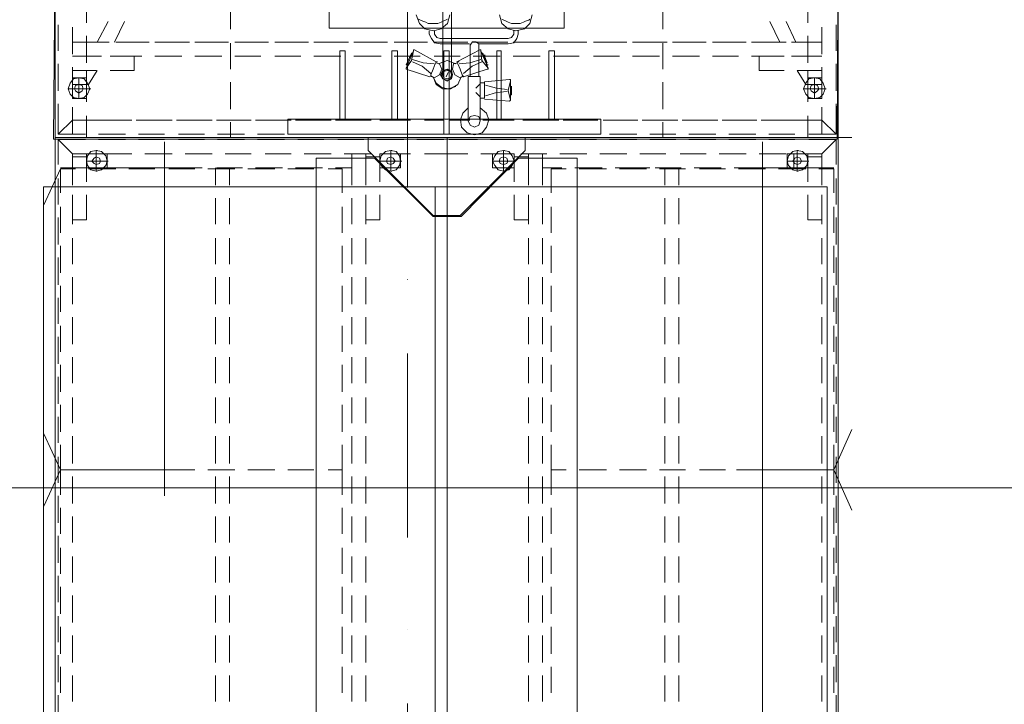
# Model space of a CAD drawing. Header units: millimetres. Extents: x 42175 to 97175, y 10092 to 468192.
# Tile 212 of 235: x 72628 to 74512, y 90885 to 92196. Entities that reach past the tile are written whole.
import ezdxf

# ---------------------------------------------------------------- set-up
doc = ezdxf.new("R2010")
doc.units = ezdxf.units.MM
doc.linetypes.add('Kropki i Kreski', pattern=[6.702778, 3.527778, -1.763889, 0, -1.411111])
for name, color, linetype in [('2D - Ogólne', 8, 'Continuous'), ('2D - Rysunki i Obrazki', 8, 'Continuous'), ('Konstrukcja - Siatka mod', 8, 'Continuous')]:
    doc.layers.add(name, color=color, linetype=linetype)

msp = doc.modelspace()

# ---------------------------------------------------------------- linework, layer by layer
at = {"layer": '2D - Ogólne', "color": 8, "linetype": 'Continuous', "lineweight": 20, "ltscale": 100}
msp.add_line((70440, 91299.8), (76270, 91299.8), dxfattribs=at)
at = {"layer": '2D - Rysunki i Obrazki', "color": 8, "linetype": 'Continuous', "lineweight": 13, "ltscale": 100, "flags": 128}
for points in [[(74192.2, 91967.6), (72692.2, 91967.6), (72695.2, 92348.1), (73018.7, 92721.3), (73873, 92721.3), (74194.4, 92348.1)], [(72695.2, 91970.7), (72695.2, 92348.1), (73018.7, 92721.3), (73873, 92721.3), (74194.4, 92348.1), (74194.4, 91970.7)], [(72695.2, 91970.7), (72695.2, 92348.1), (73018.7, 92721.3), (73873, 92721.3), (74194.4, 92348.1), (74194.4, 91970.7)], [(72695.2, 91970.7), (72695.2, 92348.1), (73018.7, 92721.3), (73873, 92721.3), (74194.4, 92348.1), (74194.4, 91970.7)], [(72695.2, 91970.7), (72695.2, 92348.1), (73018.7, 92721.3), (73873, 92721.3), (74194.4, 92348.1), (74194.4, 91970.7)], [(72695.2, 91970.7), (72695.2, 92348.1), (73018.7, 92721.3), (73873, 92721.3), (74194.4, 92348.1), (74194.4, 91970.7)], [(72695.2, 91970.7), (72695.2, 92348.1), (73018.7, 92721.3), (73873, 92721.3), (74194.4, 92348.1), (74194.4, 91970.7)], [(73669.8, 92630.1), (73669.8, 92180.1)], [(73433.4, 92090.9), (73437.6, 92082.7), (73445.9, 92078.5), (73454.1, 92082.7), (73456.2, 92090.9), (73454.1, 92099.2), (73445.9, 92101.3), (73437.6, 92099.2)], [(73435.5, 92090.9), (73437.6, 92082.7), (73445.9, 92080.6), (73452.1, 92082.7), (73456.2, 92090.9), (73452.1, 92097.2), (73445.9, 92101.3), (73437.6, 92097.2)], [(73437.6, 92090.9), (73439.6, 92084.7), (73445.9, 92082.7), (73452.1, 92084.7), (73454.1, 92090.9), (73452.1, 92097.2), (73445.9, 92099.2), (73439.6, 92097.2)], [(72755.4, 92084.7), (72728.4, 92084.7), (72728.4, 92045.3), (72755.4, 92045.3)], [(72732.6, 92064), (72734.6, 92059.8), (72740.9, 92055.7), (72747.1, 92059.8), (72749.1, 92064), (72747.1, 92070.2), (72740.9, 92072.3), (72734.6, 92070.2)], [(74163.3, 92084.7), (74136.3, 92084.7), (74136.3, 92045.3), (74163.3, 92045.3)], [(74140.5, 92064), (74142.6, 92059.8), (74148.8, 92055.7), (74155, 92059.8), (74157.1, 92064), (74155, 92070.2), (74148.8, 92072.3), (74142.6, 92070.2)], [(72728.4, 92045.3), (72755.4, 92045.3)], [(74136.3, 92045.3), (74163.3, 92045.3)], [(72695.2, 91970.7), (72695.2, 90697.5), (73445.9, 90697.5), (73445.9, 91970.7)], [(72695.2, 91970.7), (72695.2, 90697.5), (73445.9, 90697.5), (73445.9, 91970.7)], [(73445.9, 90697.5), (73445.9, 91970.7), (72695.2, 91970.7), (72695.2, 90697.5)], [(72695.2, 91970.7), (72695.2, 90697.5), (73445.9, 90697.5), (73445.9, 91970.7)], [(72695.2, 91970.7), (72695.2, 90697.5), (73445.9, 90697.5), (73445.9, 91970.7)], [(73445.9, 90697.5), (73445.9, 91970.7), (72695.2, 91970.7), (72695.2, 90697.5)], [(72695.2, 91970.7), (72695.2, 90697.5), (73445.9, 90697.5), (73445.9, 91970.7)], [(73445.9, 90848.9), (73418.9, 90848.9), (73306.9, 90736.9), (73195, 90736.9), (73195, 91931.3), (73306.9, 91931.3), (73418.9, 91819.3), (73445.9, 91819.3), (73445.9, 91970.7)], [(73445.9, 91970.7), (73445.9, 91821.4), (73418.9, 91821.4), (73294.5, 91945.8), (73294.5, 91970.7), (73445.9, 91970.7), (73445.9, 91821.4), (73470.7, 91821.4), (73595.1, 91945.8), (73595.1, 91970.7)], [(73445.9, 91970.7), (73445.9, 91821.4), (73418.9, 91821.4), (73294.5, 91945.8), (73294.5, 91970.7)], [(74194.4, 91970.7), (74194.4, 90697.5), (73445.9, 90697.5), (73445.9, 91970.7)], [(74194.4, 91970.7), (74194.4, 90697.5), (73445.9, 90697.5), (73445.9, 91970.7)], [(74194.4, 90697.5), (74194.4, 91970.7), (73445.9, 91970.7), (73445.9, 90697.5)], [(74194.4, 91970.7), (74194.4, 90697.5), (73445.9, 90697.5), (73445.9, 91970.7)], [(74194.4, 91970.7), (74194.4, 90697.5), (73445.9, 90697.5), (73445.9, 91970.7)], [(74194.4, 90697.5), (74194.4, 91970.7), (73445.9, 91970.7), (73445.9, 90697.5)], [(74194.4, 91970.7), (74194.4, 90697.5), (73445.9, 90697.5), (73445.9, 91970.7)], [(73445.9, 90848.9), (73472.8, 90848.9), (73582.7, 90736.9), (73694.7, 90736.9), (73694.7, 91931.3), (73582.7, 91931.3), (73472.8, 91819.3), (73445.9, 91819.3), (73445.9, 91970.7)], [(73445.9, 91970.7), (73445.9, 91821.4), (73470.7, 91821.4), (73595.1, 91945.8), (73595.1, 91970.7)], [(72755.4, 91939.6), (72755.4, 91912.6), (72794.8, 91912.6), (72794.8, 91939.6)], [(72794.8, 91912.6), (72794.8, 91939.6)], [(73317.3, 91939.6), (73317.3, 91912.6), (73356.7, 91912.6), (73356.7, 91939.6)], [(73356.7, 91912.6), (73356.7, 91939.6)], [(73532.9, 91939.6), (73532.9, 91912.6), (73574.4, 91912.6), (73574.4, 91939.6)], [(73532.9, 91939.6), (73532.9, 91912.6), (73574.4, 91912.6), (73574.4, 91939.6)], [(73574.4, 91912.6), (73574.4, 91939.6)], [(74096.9, 91939.6), (74096.9, 91912.6), (74136.3, 91912.6), (74136.3, 91939.6)], [(74109.4, 91939.6), (74109.4, 91912.6), (74136.3, 91912.6), (74136.3, 91939.6)], [(74136.3, 91912.6), (74136.3, 91939.6)], [(72774, 91918.8), (72780.2, 91920.9), (72782.3, 91925.1), (72780.2, 91931.3), (72774, 91933.4), (72769.9, 91931.3), (72765.7, 91925.1), (72769.9, 91920.9)], [(73338, 91918.8), (73342.2, 91920.9), (73346.3, 91925.1), (73342.2, 91931.3), (73338, 91933.4), (73331.8, 91931.3), (73329.7, 91925.1), (73331.8, 91920.9)], [(73553.7, 91918.8), (73559.9, 91920.9), (73562, 91925.1), (73559.9, 91931.3), (73553.7, 91933.4), (73547.5, 91931.3), (73545.4, 91925.1), (73547.5, 91920.9)], [(74115.6, 91918.8), (74121.8, 91920.9), (74123.9, 91925.1), (74121.8, 91931.3), (74115.6, 91933.4), (74111.5, 91931.3), (74107.3, 91925.1), (74111.5, 91920.9)], [(73423.2, 91876.4), (73423.2, 90676.4), (72673.2, 90676.4), (72673.2, 91876.4)], [(74173.2, 91876.4), (74173.2, 90676.4), (73423.2, 90676.4), (73423.2, 91876.4)]]:
    msp.add_lwpolyline(points, close=True, dxfattribs=at)
for points in [[(73669.8, 92180.1), (73219.8, 92180.1), (73219.8, 92630.1), (73669.8, 92630.1)], [(73669.8, 92180.1), (73669.8, 92630.1)], [(72755.4, 92190.5), (72755.4, 92242.3)], [(73437.6, 92090.9), (73437.6, 92242.3)], [(73454.1, 92090.9), (73454.1, 92242.3)], [(74136.3, 92190.5), (74136.3, 92242.3)], [(73031.1, 92227.8), (73031.1, 92178)], [(73858.5, 92227.8), (73858.5, 92178)], [(72701.5, 92186.3), (72701.5, 92136.6)], [(72796.8, 92192.5), (72776.1, 92153.2)], [(72809.3, 92153.2), (72827.9, 92192.5)], [(74082.4, 92153.2), (74063.8, 92192.5)], [(74094.9, 92192.5), (74113.5, 92153.2)], [(74190.3, 92136.6), (74190.3, 92186.3)], [(72728.4, 92130.3), (72728.4, 92182.2)], [(72755.4, 92113.8), (72755.4, 92165.6)], [(74136.3, 92113.8), (74136.3, 92165.6)], [(74163.3, 92130.3), (74163.3, 92182.2)], [(72784.4, 92153.2), (72728.4, 92153.2)], [(72755.4, 92153.2), (72798.9, 92153.2)], [(72861.1, 92153.2), (72811.4, 92153.2)], [(72823.8, 92153.2), (72875.6, 92153.2)], [(72937.8, 92153.2), (72886, 92153.2)], [(72900.5, 92153.2), (72952.4, 92153.2)], [(73014.6, 92153.2), (72962.7, 92153.2)], [(72977.2, 92153.2), (73027, 92153.2)], [(73031.1, 92151.1), (73031.1, 92101.3)], [(73089.2, 92153.2), (73039.4, 92153.2)], [(73054, 92153.2), (73103.7, 92153.2)], [(73165.9, 92153.2), (73116.2, 92153.2)], [(73128.6, 92153.2), (73180.4, 92153.2)], [(73242.6, 92153.2), (73190.8, 92153.2)], [(73205.3, 92153.2), (73257.2, 92153.2)], [(73319.4, 92153.2), (73267.5, 92153.2)], [(73282, 92153.2), (73331.8, 92153.2)], [(73394, 92153.2), (73344.2, 92153.2)], [(73358.8, 92153.2), (73408.5, 92153.2)], [(73470.7, 92153.2), (73421, 92153.2)], [(73433.4, 92153.2), (73485.3, 92153.2)], [(73547.5, 92153.2), (73495.6, 92153.2)], [(73510.1, 92153.2), (73562, 92153.2)], [(73624.2, 92153.2), (73572.3, 92153.2)], [(73586.9, 92153.2), (73636.6, 92153.2)], [(73698.8, 92153.2), (73649.1, 92153.2)], [(73663.6, 92153.2), (73713.3, 92153.2)], [(73775.5, 92153.2), (73725.8, 92153.2)], [(73738.2, 92153.2), (73790.1, 92153.2)], [(73852.3, 92153.2), (73800.4, 92153.2)], [(73814.9, 92153.2), (73866.8, 92153.2)], [(73858.5, 92151.1), (73858.5, 92101.3)], [(73929, 92153.2), (73877.1, 92153.2)], [(73891.7, 92153.2), (73941.4, 92153.2)], [(74003.6, 92153.2), (73953.9, 92153.2)], [(73968.4, 92153.2), (74018.1, 92153.2)], [(74080.4, 92153.2), (74028.5, 92153.2)], [(74043, 92153.2), (74094.9, 92153.2)], [(74163.3, 92153.2), (74105.2, 92153.2)], [(74119.8, 92153.2), (74163.3, 92153.2)], [(73240.6, 92005.9), (73240.6, 92136.6)], [(73240.6, 92136.6), (73250.9, 92136.6)], [(73250.9, 92136.6), (73250.9, 92005.9)], [(73340.1, 92005.9), (73340.1, 92136.6)], [(73340.1, 92136.6), (73350.5, 92136.6)], [(73350.5, 92136.6), (73350.5, 92005.9)], [(73381.6, 92136.6), (73377.4, 92117.9), (73367.1, 92103.4)], [(73381.6, 92136.6), (73367.1, 92103.4)], [(73377.4, 92132.4), (73367.1, 92109.6)], [(73369.1, 92113.8), (73375.4, 92128.3)], [(73375.4, 92128.3), (73377.4, 92128.3)], [(73377.4, 92132.4), (73379.5, 92132.4)], [(73383.6, 92138.6), (73381.6, 92138.6), (73381.6, 92136.6)], [(73425.1, 92115.8), (73383.6, 92138.6)], [(73439.6, 92005.9), (73439.6, 92136.6)], [(73439.6, 92136.6), (73450, 92136.6)], [(73450, 92136.6), (73450, 92005.9)], [(73464.5, 92115.8), (73508.1, 92138.6)], [(73510.1, 92136.6), (73510.1, 92138.6), (73508.1, 92138.6)], [(73510.1, 92136.6), (73512.2, 92117.9), (73524.6, 92103.4)], [(73524.6, 92103.4), (73510.1, 92136.6)], [(73512.2, 92132.4), (73514.3, 92132.4)], [(73522.6, 92109.6), (73514.3, 92132.4)], [(73516.4, 92128.3), (73518.4, 92128.3)], [(73522.6, 92113.8), (73516.4, 92128.3)], [(73541.2, 92005.9), (73541.2, 92136.6)], [(73541.2, 92136.6), (73549.5, 92136.6)], [(73549.5, 92136.6), (73549.5, 92005.9)], [(73640.8, 92005.9), (73640.8, 92136.6)], [(73640.8, 92136.6), (73651.1, 92136.6)], [(73651.1, 92136.6), (73651.1, 92005.9)], [(72701.5, 92111.7), (72701.5, 92059.8)], [(72728.4, 92126.2), (72774, 92126.2)], [(72784.4, 92126.2), (72728.4, 92126.2)], [(72755.4, 92126.2), (72784.4, 92126.2)], [(72801, 92126.2), (72846.6, 92126.2)], [(72861.1, 92126.2), (72811.4, 92126.2)], [(72811.4, 92126.2), (72861.1, 92126.2)], [(72846.6, 92099.2), (72846.6, 92126.2)], [(72937.8, 92126.2), (72886, 92126.2)], [(72886, 92126.2), (72937.8, 92126.2)], [(73014.6, 92126.2), (72962.7, 92126.2)], [(72962.7, 92126.2), (73014.6, 92126.2)], [(73089.2, 92126.2), (73039.4, 92126.2)], [(73039.4, 92126.2), (73089.2, 92126.2)], [(73165.9, 92126.2), (73116.2, 92126.2)], [(73116.2, 92126.2), (73165.9, 92126.2)], [(73242.6, 92126.2), (73190.8, 92126.2)], [(73190.8, 92126.2), (73242.6, 92126.2)], [(73319.4, 92126.2), (73267.5, 92126.2)], [(73267.5, 92126.2), (73319.4, 92126.2)], [(73394, 92126.2), (73344.2, 92126.2)], [(73344.2, 92126.2), (73394, 92126.2)], [(73369.1, 92109.6), (73367.1, 92109.6)], [(73379.5, 92120), (73400.2, 92113.8), (73421, 92111.7)], [(73414.8, 92093), (73398.2, 92107.5), (73379.5, 92115.8)], [(73425.1, 92115.8), (73423, 92111.7), (73418.9, 92101.3), (73414.8, 92090.9), (73414.8, 92086.8)], [(73470.7, 92126.2), (73421, 92126.2)], [(73421, 92126.2), (73470.7, 92126.2)], [(73421, 92084.7), (73431.3, 92090.9), (73435.5, 92101.3), (73431.3, 92111.7)], [(73425.1, 92115.8), (73427.2, 92115.8)], [(73425.1, 92113.8), (73431.3, 92111.7)], [(73425.1, 92113.8), (73431.3, 92111.7)], [(73462.4, 92111.7), (73445.9, 92117.9), (73429.3, 92111.7)], [(73462.4, 92111.7), (73445.9, 92117.9), (73429.3, 92111.7)], [(73458.3, 92111.7), (73456.2, 92101.3), (73460.4, 92090.9), (73470.7, 92084.7)], [(73466.6, 92113.8), (73458.3, 92111.7)], [(73466.6, 92113.8), (73458.3, 92111.7)], [(73477, 92086.8), (73474.9, 92090.9), (73470.7, 92101.3), (73466.6, 92111.7), (73464.5, 92115.8)], [(73466.6, 92115.8), (73468.7, 92115.8)], [(73468.7, 92111.7), (73489.4, 92113.8), (73510.1, 92120)], [(73512.2, 92115.8), (73493.5, 92107.5), (73477, 92093)], [(73547.5, 92126.2), (73495.6, 92126.2)], [(73495.6, 92126.2), (73547.5, 92126.2)], [(73522.6, 92109.6), (73524.6, 92109.6)], [(73624.2, 92126.2), (73572.3, 92126.2)], [(73572.3, 92126.2), (73624.2, 92126.2)], [(73698.8, 92126.2), (73649.1, 92126.2)], [(73649.1, 92126.2), (73698.8, 92126.2)], [(73775.5, 92126.2), (73725.8, 92126.2)], [(73725.8, 92126.2), (73775.5, 92126.2)], [(73852.3, 92126.2), (73800.4, 92126.2)], [(73800.4, 92126.2), (73852.3, 92126.2)], [(73929, 92126.2), (73877.1, 92126.2)], [(73877.1, 92126.2), (73929, 92126.2)], [(74003.6, 92126.2), (73953.9, 92126.2)], [(73953.9, 92126.2), (74003.6, 92126.2)], [(74080.4, 92126.2), (74028.5, 92126.2)], [(74028.5, 92126.2), (74080.4, 92126.2)], [(74043, 92126.2), (74043, 92099.2), (74090.7, 92099.2)], [(74090.7, 92126.2), (74043, 92126.2)], [(74163.3, 92126.2), (74105.2, 92126.2)], [(74105.2, 92126.2), (74136.3, 92126.2)], [(74163.3, 92126.2), (74115.6, 92126.2)], [(74190.3, 92059.8), (74190.3, 92111.7)], [(72728.4, 92053.6), (72728.4, 92105.5)], [(72774, 92099.2), (72728.4, 92099.2)], [(72755.4, 92072.3), (72755.4, 92099.2)], [(72759.5, 92072.3), (72776.1, 92099.2)], [(72846.6, 92099.2), (72801, 92099.2)], [(73367.1, 92103.4), (73367.1, 92101.3)], [(73412.7, 92086.8), (73367.1, 92101.3)], [(73443.8, 92086.8), (73447.9, 92095.1)], [(73477, 92086.8), (73522.6, 92101.3)], [(73522.6, 92101.3), (73524.6, 92101.3), (73524.6, 92103.4)], [(74132.2, 92072.3), (74115.6, 92099.2)], [(74115.6, 92099.2), (74163.3, 92099.2)], [(74136.3, 92072.3), (74136.3, 92099.2)], [(74163.3, 92053.6), (74163.3, 92105.5)], [(72720.1, 92064), (72724.3, 92074.4), (72730.5, 92082.7), (72740.9, 92084.7), (72751.2, 92082.7)], [(72720.1, 92064), (72724.3, 92074.4), (72730.5, 92082.7), (72740.9, 92084.7), (72751.2, 92082.7)], [(72755.4, 92045.3), (72755.4, 92084.7), (72728.4, 92084.7), (72728.4, 92045.3)], [(72728.4, 92072.3), (72755.4, 92072.3), (72755.4, 92045.3)], [(72728.4, 92072.3), (72728.4, 92045.3)], [(72761.6, 92064), (72757.4, 92074.4), (72751.2, 92082.7), (72740.9, 92084.7), (72730.5, 92082.7)], [(72740.9, 92084.7), (72742.9, 92084.7)], [(72740.9, 92084.7), (72740.9, 92064), (72761.6, 92064)], [(72753.3, 92072.3), (72759.5, 92072.3)], [(72755.4, 92039.1), (72755.4, 92088.9)], [(73031.1, 92076.4), (73031.1, 92024.6)], [(73414.8, 92088.9), (73421, 92084.7)], [(73414.8, 92088.9), (73421, 92084.7)], [(73418.9, 92086.8), (73425.1, 92074.4), (73435.5, 92066.1), (73447.9, 92064), (73462.4, 92068.1)], [(73418.9, 92086.8), (73425.1, 92072.3), (73437.6, 92064), (73452.1, 92064), (73466.6, 92072.3), (73472.8, 92086.8)], [(73477, 92088.9), (73470.7, 92084.7)], [(73477, 92088.9), (73470.7, 92084.7)], [(73858.5, 92076.4), (73858.5, 92024.6)], [(74128, 92064), (74132.2, 92074.4), (74138.4, 92082.7), (74148.8, 92084.7), (74159.2, 92082.7)], [(74128, 92064), (74132.2, 92074.4), (74138.4, 92082.7), (74148.8, 92084.7), (74159.2, 92082.7)], [(74163.3, 92072.3), (74136.3, 92072.3), (74132.2, 92072.3)], [(74136.3, 92039.1), (74136.3, 92088.9)], [(74163.3, 92045.3), (74163.3, 92084.7), (74136.3, 92084.7), (74136.3, 92045.3)], [(74136.3, 92072.3), (74136.3, 92045.3)], [(74169.5, 92064), (74165.4, 92074.4), (74159.2, 92082.7), (74148.8, 92084.7), (74138.4, 92082.7)], [(74148.8, 92084.7), (74150.9, 92084.7)], [(74148.8, 92084.7), (74148.8, 92064), (74169.5, 92064)], [(74163.3, 92045.3), (74163.3, 92072.3)], [(72720.1, 92064), (72722.2, 92064)], [(72740.9, 92045.3), (72740.9, 92064), (72720.1, 92064)], [(72720.1, 92064), (72722.2, 92064)], [(72720.1, 92064), (72724.3, 92053.6), (72730.5, 92047.4), (72740.9, 92045.3), (72751.2, 92047.4)], [(72761.6, 92064), (72757.4, 92053.6), (72751.2, 92047.4), (72740.9, 92045.3), (72730.5, 92047.4)], [(72761.6, 92064), (72757.4, 92053.6), (72751.2, 92047.4), (72740.9, 92045.3), (72730.5, 92047.4)], [(72740.9, 92064), (72742.9, 92064)], [(72740.9, 92064), (72742.9, 92064)], [(72761.6, 92064), (72763.7, 92064)], [(74128, 92064), (74130.1, 92064)], [(74148.8, 92045.3), (74148.8, 92064), (74128, 92064)], [(74128, 92064), (74130.1, 92064)], [(74128, 92064), (74132.2, 92053.6), (74138.4, 92047.4), (74148.8, 92045.3), (74159.2, 92047.4)], [(74169.5, 92064), (74165.4, 92053.6), (74159.2, 92047.4), (74148.8, 92045.3), (74138.4, 92047.4)], [(74169.5, 92064), (74165.4, 92053.6), (74159.2, 92047.4), (74148.8, 92045.3), (74138.4, 92047.4)], [(74148.8, 92064), (74150.9, 92064)], [(74148.8, 92064), (74150.9, 92064)], [(74169.5, 92064), (74171.6, 92064)], [(72701.5, 92035), (72701.5, 91976.9)], [(72728.4, 92045.3), (72755.4, 92045.3)], [(72755.4, 92045.3), (72728.4, 92045.3)], [(72740.9, 92045.3), (72742.9, 92045.3)], [(74136.3, 92045.3), (74163.3, 92045.3)], [(74148.8, 92045.3), (74150.9, 92045.3)], [(74190.3, 91976.9), (74190.3, 92035)], [(72728.4, 91976.9), (72728.4, 92028.7)], [(74163.3, 91976.9), (74163.3, 92028.7)], [(72728.4, 92003.9), (72701.5, 91976.9), (72753.3, 91976.9)], [(72765.7, 92003.9), (72728.4, 92003.9), (72701.5, 91976.9)], [(72755.4, 91970.7), (72755.4, 92012.1)], [(72755.4, 92003.9), (72794.8, 92003.9)], [(72842.5, 92003.9), (72792.7, 92003.9)], [(72794.8, 92003.9), (72825.9, 92003.9)], [(72850.7, 92003.9), (72902.6, 92003.9)], [(72919.2, 92003.9), (72867.3, 92003.9)], [(72927.5, 92003.9), (72977.2, 92003.9)], [(72995.9, 92003.9), (72944.1, 92003.9)], [(73004.2, 92003.9), (73054, 92003.9)], [(73070.5, 92003.9), (73020.8, 92003.9)], [(73031.1, 91999.7), (73031.1, 91970.7)], [(73078.8, 92003.9), (73130.7, 92003.9)], [(73147.3, 92003.9), (73097.5, 92003.9)], [(73740.3, 91976.9), (73740.3, 92005.9), (73141, 92005.9), (73141, 91976.9)], [(73155.6, 92003.9), (73207.4, 92003.9)], [(73224, 92003.9), (73172.1, 92003.9)], [(73232.3, 92003.9), (73263.4, 92003.9)], [(73300.7, 92003.9), (73248.9, 92003.9)], [(73263.4, 92003.9), (73290.3, 92003.9)], [(73317.3, 92003.9), (73356.7, 92003.9)], [(73375.4, 92003.9), (73325.6, 92003.9)], [(73387.8, 91976.9), (73439.6, 91976.9), (73439.6, 92003.9), (73402.3, 92003.9)], [(73450, 92003.9), (73489.4, 92003.9)], [(73450, 91976.9), (73450, 92003.9)], [(73514.3, 92003.9), (73566.1, 92003.9)], [(73574.4, 92003.9), (73532.9, 92003.9)], [(73591, 92003.9), (73642.8, 92003.9)], [(73628.3, 92003.9), (73601.4, 92003.9)], [(73659.4, 92003.9), (73628.3, 92003.9)], [(73667.7, 92003.9), (73717.5, 92003.9)], [(73734.1, 92003.9), (73684.3, 92003.9)], [(73744.4, 92003.9), (73794.2, 92003.9)], [(73810.8, 92003.9), (73761, 92003.9)], [(73819.1, 92003.9), (73870.9, 92003.9)], [(73887.5, 92003.9), (73835.7, 92003.9)], [(73858.5, 91999.7), (73858.5, 91970.7)], [(73895.8, 92003.9), (73945.6, 92003.9)], [(73964.2, 92003.9), (73912.4, 92003.9)], [(73972.5, 92003.9), (74022.3, 92003.9)], [(74038.9, 92003.9), (73989.1, 92003.9)], [(74047.2, 92003.9), (74099, 92003.9)], [(74096.9, 92003.9), (74065.8, 92003.9)], [(74136.3, 92003.9), (74096.9, 92003.9)], [(74123.9, 92003.9), (74163.3, 92003.9)], [(74136.3, 91970.7), (74136.3, 92012.1)], [(74163.3, 92003.9), (74190.3, 91976.9)], [(74190.3, 91976.9), (74163.3, 92003.9)], [(72701.5, 91976.9), (72728.4, 91976.9)], [(72701.5, 91976.9), (72728.4, 91976.9)], [(72778.2, 91976.9), (72830, 91976.9)], [(72854.9, 91976.9), (72904.7, 91976.9)], [(72931.6, 91976.9), (72981.4, 91976.9)], [(73006.3, 91976.9), (73058.1, 91976.9)], [(73083, 91976.9), (73134.8, 91976.9)], [(73740.3, 91976.9), (73141, 91976.9)], [(73159.7, 91976.9), (73209.5, 91976.9)], [(73236.4, 91976.9), (73286.2, 91976.9)], [(73311.1, 91976.9), (73362.9, 91976.9)], [(73450, 91976.9), (73503.9, 91976.9)], [(73528.8, 91976.9), (73578.6, 91976.9)], [(73605.5, 91976.9), (73655.3, 91976.9)], [(73680.2, 91976.9), (73732, 91976.9)], [(73756.9, 91976.9), (73808.7, 91976.9)], [(73833.6, 91976.9), (73883.4, 91976.9)], [(73908.3, 91976.9), (73960.1, 91976.9)], [(73985, 91976.9), (74036.8, 91976.9)], [(74061.7, 91976.9), (74111.5, 91976.9)], [(74138.4, 91976.9), (74190.3, 91976.9), (74163.3, 91976.9)], [(74190.3, 91976.9), (74163.3, 91976.9)], [(72701.5, 91966.5), (72701.5, 91918.8)], [(72728.4, 91879.4), (72728.4, 91939.6), (72701.5, 91966.5)], [(72753.3, 91966.5), (72701.5, 91966.5), (72728.4, 91939.6), (72765.7, 91939.6)], [(72701.5, 91966.5), (72753.3, 91966.5)], [(72830, 91966.5), (72778.2, 91966.5)], [(72778.2, 91966.5), (72830, 91966.5)], [(72904.7, 91966.5), (72854.9, 91966.5)], [(72854.9, 91966.5), (72904.7, 91966.5)], [(72904.7, 91962.4), (72904.7, 91284.3)], [(72981.4, 91966.5), (72931.6, 91966.5)], [(72931.6, 91966.5), (72981.4, 91966.5)], [(73058.1, 91966.5), (73006.3, 91966.5)], [(73006.3, 91966.5), (73058.1, 91966.5)], [(73134.8, 91966.5), (73083, 91966.5)], [(73083, 91966.5), (73134.8, 91966.5)], [(73209.5, 91966.5), (73159.7, 91966.5)], [(73159.7, 91966.5), (73209.5, 91966.5)], [(73286.2, 91966.5), (73236.4, 91966.5)], [(73236.4, 91966.5), (73286.2, 91966.5)], [(73362.9, 91966.5), (73311.1, 91966.5)], [(73311.1, 91966.5), (73362.9, 91966.5)], [(73439.6, 91966.5), (73387.8, 91966.5)], [(73387.8, 91966.5), (73439.6, 91966.5)], [(73450, 91966.5), (73503.9, 91966.5)], [(73450, 91966.5), (73503.9, 91966.5)], [(73528.8, 91966.5), (73578.6, 91966.5)], [(73528.8, 91966.5), (73578.6, 91966.5)], [(73605.5, 91966.5), (73655.3, 91966.5)], [(73605.5, 91966.5), (73655.3, 91966.5)], [(73680.2, 91966.5), (73732, 91966.5)], [(73680.2, 91966.5), (73732, 91966.5)], [(73756.9, 91966.5), (73808.7, 91966.5)], [(73756.9, 91966.5), (73808.7, 91966.5)], [(73833.6, 91966.5), (73883.4, 91966.5)], [(73833.6, 91966.5), (73883.4, 91966.5)], [(73908.3, 91966.5), (73960.1, 91966.5)], [(73908.3, 91966.5), (73960.1, 91966.5)], [(73985, 91966.5), (74036.8, 91966.5)], [(73985, 91966.5), (74036.8, 91966.5)], [(74049.3, 91962.4), (74049.3, 91284.3)], [(74061.7, 91966.5), (74111.5, 91966.5)], [(74061.7, 91966.5), (74111.5, 91966.5)], [(74138.4, 91966.5), (74190.3, 91966.5)], [(74138.4, 91966.5), (74190.3, 91966.5)], [(74190.3, 91966.5), (74163.3, 91939.6)], [(74163.3, 91939.6), (74190.3, 91966.5)], [(74190.3, 91966.5), (74190.3, 91918.8)], [(74194.4, 91970.7), (74220.5, 91970.7)], [(74194.4, 91970.7), (74220.5, 91970.7)], [(72755.4, 91925.1), (72774, 91925.1), (72774, 91945.8)], [(72774, 91945.8), (72763.7, 91943.7), (72757.4, 91935.4), (72755.4, 91925.1), (72757.4, 91916.8)], [(72794.8, 91939.6), (72755.4, 91939.6), (72755.4, 91912.6)], [(72794.8, 91939.6), (72755.4, 91939.6), (72755.4, 91912.6), (72794.8, 91912.6)], [(72774, 91945.8), (72784.4, 91943.7), (72792.7, 91935.4), (72794.8, 91925.1), (72792.7, 91916.8)], [(72774, 91945.8), (72784.4, 91943.7), (72792.7, 91935.4), (72794.8, 91925.1), (72792.7, 91916.8)], [(72774, 91945.8), (72776.1, 91945.8)], [(72792.7, 91939.6), (72842.5, 91939.6)], [(72794.8, 91912.6), (72794.8, 91939.6)], [(72794.8, 91939.6), (72794.8, 91912.6), (72825.9, 91912.6)], [(72867.3, 91939.6), (72919.2, 91939.6)], [(72944.1, 91939.6), (72995.9, 91939.6)], [(73020.8, 91939.6), (73070.5, 91939.6)], [(73097.5, 91939.6), (73147.3, 91939.6)], [(73172.1, 91939.6), (73224, 91939.6)], [(73232.3, 91912.6), (73263.4, 91912.6), (73263.4, 91939.6)], [(73248.9, 91939.6), (73300.7, 91939.6)], [(73290.3, 91879.4), (73290.3, 91939.6), (73263.4, 91939.6), (73263.4, 91879.4)], [(73317.3, 91925.1), (73338, 91925.1), (73338, 91945.8)], [(73338, 91945.8), (73327.7, 91943.7), (73319.4, 91935.4), (73317.3, 91925.1), (73319.4, 91916.8)], [(73356.7, 91939.6), (73317.3, 91939.6), (73317.3, 91912.6)], [(73356.7, 91939.6), (73317.3, 91939.6), (73317.3, 91912.6), (73356.7, 91912.6)], [(73325.6, 91939.6), (73375.4, 91939.6)], [(73338, 91945.8), (73348.4, 91943.7), (73354.6, 91935.4), (73356.7, 91925.1), (73354.6, 91916.8)], [(73338, 91945.8), (73348.4, 91943.7), (73354.6, 91935.4), (73356.7, 91925.1), (73354.6, 91916.8)], [(73338, 91945.8), (73340.1, 91945.8)], [(73356.7, 91912.6), (73356.7, 91939.6)], [(73402.3, 91939.6), (73439.6, 91939.6)], [(73439.6, 91939.6), (73485.3, 91939.6)], [(73510.1, 91939.6), (73559.9, 91939.6)], [(73532.9, 91925.1), (73553.7, 91925.1), (73553.7, 91945.8)], [(73553.7, 91945.8), (73543.3, 91943.7), (73537.1, 91935.4), (73532.9, 91925.1), (73537.1, 91916.8)], [(73574.4, 91939.6), (73532.9, 91939.6), (73532.9, 91912.6), (73574.4, 91912.6)], [(73553.7, 91945.8), (73564, 91943.7), (73570.3, 91935.4), (73574.4, 91925.1), (73570.3, 91916.8)], [(73553.7, 91945.8), (73564, 91943.7), (73570.3, 91935.4), (73574.4, 91925.1), (73570.3, 91916.8)], [(73553.7, 91945.8), (73555.8, 91945.8)], [(73586.9, 91939.6), (73636.6, 91939.6)], [(73601.4, 91939.6), (73628.3, 91939.6)], [(73601.4, 91879.4), (73601.4, 91939.6)], [(73628.3, 91912.6), (73628.3, 91939.6)], [(73628.3, 91939.6), (73628.3, 91879.4)], [(73661.5, 91939.6), (73713.3, 91939.6)], [(73738.2, 91939.6), (73790.1, 91939.6)], [(73814.9, 91939.6), (73864.7, 91939.6)], [(73891.7, 91939.6), (73941.4, 91939.6)], [(73966.3, 91939.6), (74018.1, 91939.6)], [(74043, 91939.6), (74094.9, 91939.6)], [(74096.9, 91925.1), (74115.6, 91925.1), (74115.6, 91945.8)], [(74115.6, 91945.8), (74107.3, 91943.7), (74099, 91935.4), (74096.9, 91925.1), (74099, 91916.8)], [(74136.3, 91939.6), (74096.9, 91939.6), (74096.9, 91912.6), (74136.3, 91912.6)], [(74109.4, 91939.6), (74109.4, 91912.6)], [(74115.6, 91945.8), (74126, 91943.7), (74134.3, 91935.4), (74136.3, 91925.1), (74134.3, 91916.8)], [(74115.6, 91945.8), (74126, 91943.7), (74134.3, 91935.4), (74136.3, 91925.1), (74134.3, 91916.8)], [(74115.6, 91945.8), (74117.7, 91945.8)], [(74119.8, 91939.6), (74163.3, 91939.6)], [(74163.3, 91879.4), (74163.3, 91939.6)], [(72728.4, 91933.4), (72728.4, 91885.7)], [(72755.4, 91885.7), (72755.4, 91933.4), (72728.4, 91933.4)], [(72774, 91906.4), (72763.7, 91908.5), (72757.4, 91916.8), (72755.4, 91925.1), (72757.4, 91935.4)], [(72774, 91906.4), (72763.7, 91908.5), (72757.4, 91916.8), (72755.4, 91925.1), (72757.4, 91935.4)], [(72755.4, 91925.1), (72757.4, 91925.1)], [(72774, 91906.4), (72784.4, 91908.5), (72792.7, 91916.8), (72794.8, 91925.1), (72792.7, 91935.4)], [(72774, 91925.1), (72776.1, 91925.1)], [(72794.8, 91925.1), (72774, 91925.1), (72774, 91906.4)], [(72774, 91925.1), (72776.1, 91925.1)], [(72794.8, 91925.1), (72796.8, 91925.1)], [(73290.3, 91933.4), (73290.3, 91885.7)], [(73317.3, 91885.7), (73317.3, 91933.4), (73290.3, 91933.4)], [(73338, 91906.4), (73327.7, 91908.5), (73319.4, 91916.8), (73317.3, 91925.1), (73319.4, 91935.4)], [(73338, 91906.4), (73327.7, 91908.5), (73319.4, 91916.8), (73317.3, 91925.1), (73319.4, 91935.4)], [(73317.3, 91925.1), (73319.4, 91925.1)], [(73338, 91906.4), (73348.4, 91908.5), (73354.6, 91916.8), (73356.7, 91925.1), (73354.6, 91935.4)], [(73338, 91925.1), (73340.1, 91925.1)], [(73356.7, 91925.1), (73338, 91925.1), (73338, 91906.4)], [(73338, 91925.1), (73340.1, 91925.1)], [(73356.7, 91925.1), (73358.8, 91925.1)], [(73553.7, 91906.4), (73543.3, 91908.5), (73537.1, 91916.8), (73532.9, 91925.1), (73537.1, 91935.4)], [(73553.7, 91906.4), (73543.3, 91908.5), (73537.1, 91916.8), (73532.9, 91925.1), (73537.1, 91935.4)], [(73532.9, 91925.1), (73535, 91925.1)], [(73553.7, 91906.4), (73564, 91908.5), (73570.3, 91916.8), (73574.4, 91925.1), (73570.3, 91935.4)], [(73553.7, 91925.1), (73555.8, 91925.1)], [(73574.4, 91925.1), (73553.7, 91925.1), (73553.7, 91906.4)], [(73553.7, 91925.1), (73555.8, 91925.1)], [(73574.4, 91933.4), (73601.4, 91933.4)], [(73574.4, 91885.7), (73574.4, 91933.4)], [(73574.4, 91925.1), (73576.5, 91925.1)], [(73601.4, 91933.4), (73601.4, 91885.7)], [(74115.6, 91906.4), (74107.3, 91908.5), (74099, 91916.8), (74096.9, 91925.1), (74099, 91935.4)], [(74115.6, 91906.4), (74107.3, 91908.5), (74099, 91916.8), (74096.9, 91925.1), (74099, 91935.4)], [(74096.9, 91925.1), (74099, 91925.1)], [(74115.6, 91906.4), (74126, 91908.5), (74134.3, 91916.8), (74136.3, 91925.1), (74134.3, 91935.4)], [(74115.6, 91925.1), (74117.7, 91925.1)], [(74136.3, 91925.1), (74115.6, 91925.1), (74115.6, 91906.4)], [(74115.6, 91925.1), (74117.7, 91925.1)], [(74136.3, 91933.4), (74163.3, 91933.4)], [(74136.3, 91885.7), (74136.3, 91933.4)], [(74136.3, 91925.1), (74138.4, 91925.1)], [(74163.3, 91933.4), (74163.3, 91885.7)], [(72705.6, 91910.5), (72674.1, 91841.9)], [(72705.6, 91912.6), (72954.4, 91912.6)], [(72734.6, 91910.5), (72705.6, 91910.5), (72705.6, 91864.9)], [(72794.8, 91912.6), (72755.4, 91912.6)], [(72811.4, 91910.5), (72759.5, 91910.5)], [(72774, 91906.4), (72776.1, 91906.4)], [(72774, 91906.4), (72776.1, 91906.4)], [(72886, 91910.5), (72836.2, 91910.5)], [(72850.7, 91912.6), (72902.6, 91912.6)], [(72962.7, 91910.5), (72913, 91910.5)], [(72927.5, 91912.6), (72977.2, 91912.6)], [(73039.4, 91910.5), (72987.6, 91910.5)], [(73002.1, 91912.6), (73002.1, 91879.4)], [(73004.2, 91912.6), (73054, 91912.6)], [(73029.1, 91879.4), (73029.1, 91912.6)], [(73116.2, 91910.5), (73064.3, 91910.5)], [(73078.8, 91912.6), (73130.7, 91912.6)], [(73190.8, 91910.5), (73141, 91910.5)], [(73155.6, 91912.6), (73207.4, 91912.6)], [(73244.7, 91864.9), (73244.7, 91910.5), (73217.8, 91910.5)], [(73356.7, 91912.6), (73317.3, 91912.6)], [(73338, 91906.4), (73340.1, 91906.4)], [(73338, 91906.4), (73340.1, 91906.4)], [(73553.7, 91906.4), (73555.8, 91906.4)], [(73553.7, 91906.4), (73555.8, 91906.4)], [(73665.6, 91912.6), (73628.3, 91912.6)], [(73644.9, 91864.9), (73644.9, 91910.5), (73673.9, 91910.5)], [(73742.4, 91912.6), (73690.5, 91912.6)], [(73698.8, 91910.5), (73750.7, 91910.5)], [(73817, 91912.6), (73767.3, 91912.6)], [(73775.5, 91910.5), (73827.4, 91910.5)], [(73806.6, 91912.6), (73833.6, 91912.6)], [(73893.7, 91912.6), (73844, 91912.6)], [(73852.3, 91910.5), (73902, 91910.5)], [(73862.6, 91879.4), (73862.6, 91912.6)], [(73889.6, 91912.6), (73889.6, 91879.4)], [(73970.5, 91912.6), (73918.6, 91912.6)], [(73929, 91910.5), (73978.8, 91910.5)], [(74047.2, 91912.6), (73995.3, 91912.6)], [(74186.1, 91912.6), (73999.5, 91912.6)], [(74003.6, 91910.5), (74055.5, 91910.5)], [(74109.4, 91912.6), (74072.1, 91912.6)], [(74080.4, 91910.5), (74132.2, 91910.5)], [(74115.6, 91906.4), (74117.7, 91906.4)], [(74115.6, 91906.4), (74117.7, 91906.4)], [(74157.1, 91910.5), (74186.1, 91910.5), (74186.1, 91864.9)], [(72701.5, 91891.9), (72701.5, 91842.1)], [(74190.3, 91891.9), (74190.3, 91842.1)], [(72728.4, 91860.8), (72728.4, 91813.1), (72755.4, 91813.1), (72755.4, 91860.8)], [(72728.4, 91804.8), (72728.4, 91854.6)], [(73002.1, 91854.6), (73002.1, 91804.8)], [(73029.1, 91804.8), (73029.1, 91854.6)], [(73263.4, 91854.6), (73263.4, 91804.8)], [(73290.3, 91860.8), (73290.3, 91813.1), (73317.3, 91813.1), (73317.3, 91860.8)], [(73290.3, 91804.8), (73290.3, 91854.6)], [(73574.4, 91813.1), (73574.4, 91860.8)], [(73601.4, 91860.8), (73601.4, 91813.1)], [(73601.4, 91804.8), (73601.4, 91854.6)], [(73628.3, 91854.6), (73628.3, 91804.8)], [(73862.6, 91804.8), (73862.6, 91854.6)], [(73889.6, 91854.6), (73889.6, 91804.8)], [(74136.3, 91813.1), (74136.3, 91860.8)], [(74163.3, 91860.8), (74163.3, 91813.1)], [(74163.3, 91804.8), (74163.3, 91854.6)], [(72705.6, 91838), (72705.6, 91788.2)], [(73244.7, 91788.2), (73244.7, 91838)], [(73644.9, 91788.2), (73644.9, 91838)], [(74186.1, 91838), (74186.1, 91788.2)], [(72701.5, 91817.2), (72701.5, 91765.4)], [(73601.4, 91813.1), (73574.4, 91813.1)], [(74163.3, 91813.1), (74136.3, 91813.1)], [(74190.3, 91817.2), (74190.3, 91765.4)], [(72728.4, 91728.1), (72728.4, 91777.8)], [(73002.1, 91777.8), (73002.1, 91728.1)], [(73029.1, 91728.1), (73029.1, 91777.8)], [(73263.4, 91777.8), (73263.4, 91728.1)], [(73290.3, 91728.1), (73290.3, 91777.8)], [(73601.4, 91728.1), (73601.4, 91777.8)], [(73628.3, 91777.8), (73628.3, 91728.1)], [(73862.6, 91728.1), (73862.6, 91777.8)], [(73889.6, 91777.8), (73889.6, 91728.1)], [(74163.3, 91728.1), (74163.3, 91777.8)], [(72705.6, 91763.3), (72705.6, 91711.5)], [(73244.7, 91711.5), (73244.7, 91763.3)], [(73644.9, 91711.5), (73644.9, 91763.3)], [(74186.1, 91763.3), (74186.1, 91711.5)], [(72701.5, 91740.5), (72701.5, 91688.7)], [(74190.3, 91740.5), (74190.3, 91688.7)], [(72728.4, 91651.4), (72728.4, 91703.2)], [(73002.1, 91703.2), (73002.1, 91651.4)], [(73029.1, 91651.4), (73029.1, 91703.2)], [(73263.4, 91703.2), (73263.4, 91651.4)], [(73290.3, 91651.4), (73290.3, 91703.2)], [(73601.4, 91651.4), (73601.4, 91703.2)], [(73628.3, 91703.2), (73628.3, 91651.4)], [(73862.6, 91651.4), (73862.6, 91703.2)], [(73889.6, 91703.2), (73889.6, 91651.4)], [(74163.3, 91651.4), (74163.3, 91703.2)], [(72705.6, 91686.6), (72705.6, 91636.8)], [(73244.7, 91636.8), (73244.7, 91686.6)], [(73644.9, 91636.8), (73644.9, 91686.6)], [(74186.1, 91686.6), (74186.1, 91636.8)], [(72701.5, 91663.8), (72701.5, 91614)], [(74190.3, 91663.8), (74190.3, 91614)], [(72728.4, 91574.6), (72728.4, 91626.5)], [(73002.1, 91626.5), (73002.1, 91574.6)], [(73029.1, 91574.6), (73029.1, 91626.5)], [(73263.4, 91626.5), (73263.4, 91574.6)], [(73290.3, 91574.6), (73290.3, 91626.5)], [(73601.4, 91574.6), (73601.4, 91626.5)], [(73628.3, 91626.5), (73628.3, 91574.6)], [(73862.6, 91574.6), (73862.6, 91626.5)], [(73889.6, 91626.5), (73889.6, 91574.6)], [(74163.3, 91574.6), (74163.3, 91626.5)], [(72705.6, 91609.9), (72705.6, 91560.1)], [(73244.7, 91560.1), (73244.7, 91609.9)], [(73644.9, 91560.1), (73644.9, 91609.9)], [(74186.1, 91609.9), (74186.1, 91560.1)], [(72701.5, 91589.1), (72701.5, 91537.3)], [(74190.3, 91589.1), (74190.3, 91537.3)], [(72728.4, 91500), (72728.4, 91549.8)], [(73002.1, 91549.8), (73002.1, 91500)], [(73029.1, 91500), (73029.1, 91549.8)], [(73263.4, 91549.8), (73263.4, 91500)], [(73290.3, 91500), (73290.3, 91549.8)], [(73601.4, 91500), (73601.4, 91549.8)], [(73628.3, 91549.8), (73628.3, 91500)], [(73862.6, 91500), (73862.6, 91549.8)], [(73889.6, 91549.8), (73889.6, 91500)], [(74163.3, 91500), (74163.3, 91549.8)], [(72705.6, 91535.2), (72705.6, 91483.4)], [(73244.7, 91483.4), (73244.7, 91535.2)], [(73644.9, 91483.4), (73644.9, 91535.2)], [(74186.1, 91535.2), (74186.1, 91483.4)], [(72701.5, 91512.4), (72701.5, 91460.6)], [(74190.3, 91512.4), (74190.3, 91460.6)], [(72728.4, 91423.3), (72728.4, 91473)], [(73002.1, 91473), (73002.1, 91423.3)], [(73029.1, 91423.3), (73029.1, 91473)], [(73263.4, 91473), (73263.4, 91423.3)], [(73290.3, 91423.3), (73290.3, 91473)], [(73601.4, 91423.3), (73601.4, 91473)], [(73628.3, 91473), (73628.3, 91423.3)], [(73862.6, 91423.3), (73862.6, 91473)], [(73889.6, 91473), (73889.6, 91423.3)], [(74163.3, 91423.3), (74163.3, 91473)], [(72705.6, 91458.5), (72705.6, 91406.7)], [(73244.7, 91406.7), (73244.7, 91458.5)], [(73644.9, 91406.7), (73644.9, 91458.5)], [(74186.1, 91458.5), (74186.1, 91406.7)], [(72701.5, 91435.7), (72701.5, 91385.9)], [(74190.3, 91435.7), (74190.3, 91385.9)], [(72705.6, 91334.1), (72674.1, 91403.4)], [(72728.4, 91346.5), (72728.4, 91398.4)], [(73002.1, 91398.4), (73002.1, 91346.5)], [(73029.1, 91346.5), (73029.1, 91398.4)], [(73263.4, 91398.4), (73263.4, 91346.5)], [(73290.3, 91346.5), (73290.3, 91398.4)], [(73601.4, 91346.5), (73601.4, 91398.4)], [(73628.3, 91398.4), (73628.3, 91346.5)], [(73862.6, 91346.5), (73862.6, 91398.4)], [(73889.6, 91398.4), (73889.6, 91346.5)], [(74163.3, 91346.5), (74163.3, 91398.4)], [(74186.1, 91334.1), (74220.5, 91411.2)], [(72705.6, 91381.8), (72705.6, 91334.1), (72734.6, 91334.1)], [(73244.7, 91334.1), (73244.7, 91381.8)], [(73644.9, 91334.1), (73644.9, 91381.8)], [(74049.3, 91383.9), (74049.3, 90705.8)], [(74186.1, 91381.8), (74186.1, 91334.1), (74157.1, 91334.1)], [(72701.5, 91359), (72701.5, 91309.2)], [(74190.3, 91359), (74190.3, 91309.2)], [(72705.6, 91334.1), (72674.1, 91264.9)], [(72734.6, 91334.1), (72705.6, 91334.1), (72705.6, 91286.4)], [(72705.6, 91334.1), (72954.4, 91334.1)], [(72705.6, 91334.1), (72954.4, 91334.1)], [(72728.4, 91269.8), (72728.4, 91321.7)], [(72811.4, 91334.1), (72759.5, 91334.1)], [(72759.5, 91334.1), (72811.4, 91334.1)], [(72886, 91334.1), (72836.2, 91334.1)], [(72836.2, 91334.1), (72886, 91334.1)], [(72962.7, 91334.1), (72913, 91334.1)], [(72913, 91334.1), (72962.7, 91334.1)], [(73039.4, 91334.1), (72987.6, 91334.1)], [(72987.6, 91334.1), (73039.4, 91334.1)], [(73002.1, 91321.7), (73002.1, 91269.8)], [(73029.1, 91269.8), (73029.1, 91321.7)], [(73116.2, 91334.1), (73064.3, 91334.1)], [(73064.3, 91334.1), (73116.2, 91334.1)], [(73190.8, 91334.1), (73141, 91334.1)], [(73141, 91334.1), (73190.8, 91334.1)], [(73244.7, 91286.4), (73244.7, 91334.1), (73217.8, 91334.1)], [(73217.8, 91334.1), (73244.7, 91334.1)], [(73244.7, 91334.1), (73244.7, 91286.4)], [(73263.4, 91321.7), (73263.4, 91269.8)], [(73290.3, 91269.8), (73290.3, 91321.7)], [(73601.4, 91269.8), (73601.4, 91321.7)], [(73628.3, 91321.7), (73628.3, 91269.8)], [(73673.9, 91334.1), (73644.9, 91334.1)], [(73644.9, 91286.4), (73644.9, 91334.1), (73673.9, 91334.1)], [(73750.7, 91334.1), (73698.8, 91334.1)], [(73698.8, 91334.1), (73750.7, 91334.1)], [(73827.4, 91334.1), (73775.5, 91334.1)], [(73775.5, 91334.1), (73827.4, 91334.1)], [(73902, 91334.1), (73852.3, 91334.1)], [(73852.3, 91334.1), (73902, 91334.1)], [(73862.6, 91269.8), (73862.6, 91321.7)], [(73889.6, 91321.7), (73889.6, 91269.8)], [(73978.8, 91334.1), (73929, 91334.1)], [(73929, 91334.1), (73978.8, 91334.1)], [(74186.1, 91334.1), (73999.5, 91334.1)], [(74186.1, 91334.1), (73999.5, 91334.1)], [(74055.5, 91334.1), (74003.6, 91334.1)], [(74003.6, 91334.1), (74055.5, 91334.1)], [(74132.2, 91334.1), (74080.4, 91334.1)], [(74080.4, 91334.1), (74132.2, 91334.1)], [(74157.1, 91334.1), (74186.1, 91334.1), (74186.1, 91286.4)], [(74163.3, 91269.8), (74163.3, 91321.7)], [(74186.1, 91334.1), (74220.5, 91257)], [(72701.5, 91284.3), (72701.5, 91232.5)], [(74190.3, 91284.3), (74190.3, 91232.5)], [(72705.6, 91261.5), (72705.6, 91211.8)], [(73244.7, 91261.5), (73244.7, 91211.8)], [(73244.7, 91211.8), (73244.7, 91261.5)], [(73644.9, 91211.8), (73644.9, 91261.5)], [(74186.1, 91261.5), (74186.1, 91211.8)], [(72728.4, 91195.2), (72728.4, 91244.9)], [(73002.1, 91244.9), (73002.1, 91195.2)], [(73029.1, 91195.2), (73029.1, 91244.9)], [(73263.4, 91244.9), (73263.4, 91195.2)], [(73290.3, 91195.2), (73290.3, 91244.9)], [(73601.4, 91195.2), (73601.4, 91244.9)], [(73628.3, 91244.9), (73628.3, 91195.2)], [(73862.6, 91195.2), (73862.6, 91244.9)], [(73889.6, 91244.9), (73889.6, 91195.2)], [(74163.3, 91195.2), (74163.3, 91244.9)], [(72701.5, 91207.6), (72701.5, 91155.8)], [(74190.3, 91207.6), (74190.3, 91155.8)], [(72705.6, 91184.8), (72705.6, 91135)], [(72728.4, 91118.5), (72728.4, 91168.2)], [(73002.1, 91168.2), (73002.1, 91118.5)], [(73029.1, 91118.5), (73029.1, 91168.2)], [(73244.7, 91184.8), (73244.7, 91135)], [(73244.7, 91135), (73244.7, 91184.8)], [(73263.4, 91168.2), (73263.4, 91118.5)], [(73290.3, 91118.5), (73290.3, 91168.2)], [(73601.4, 91118.5), (73601.4, 91168.2)], [(73628.3, 91168.2), (73628.3, 91118.5)], [(73644.9, 91135), (73644.9, 91184.8)], [(73862.6, 91118.5), (73862.6, 91168.2)], [(73889.6, 91168.2), (73889.6, 91118.5)], [(74163.3, 91118.5), (74163.3, 91168.2)], [(74186.1, 91184.8), (74186.1, 91135)], [(72701.5, 91130.9), (72701.5, 91081.1)], [(74190.3, 91130.9), (74190.3, 91081.1)], [(72705.6, 91110.2), (72705.6, 91058.3)], [(73244.7, 91110.2), (73244.7, 91058.3)], [(73244.7, 91058.3), (73244.7, 91110.2)], [(73644.9, 91058.3), (73644.9, 91110.2)], [(74186.1, 91110.2), (74186.1, 91058.3)], [(72728.4, 91041.7), (72728.4, 91093.6)], [(73002.1, 91093.6), (73002.1, 91041.7)], [(73029.1, 91041.7), (73029.1, 91093.6)], [(73263.4, 91093.6), (73263.4, 91041.7)], [(73290.3, 91041.7), (73290.3, 91093.6)], [(73601.4, 91041.7), (73601.4, 91093.6)], [(73628.3, 91093.6), (73628.3, 91041.7)], [(73862.6, 91041.7), (73862.6, 91093.6)], [(73889.6, 91093.6), (73889.6, 91041.7)], [(74163.3, 91041.7), (74163.3, 91093.6)], [(72701.5, 91054.2), (72701.5, 91004.4)], [(74190.3, 91054.2), (74190.3, 91004.4)], [(72705.6, 91033.4), (72705.6, 90981.6)], [(72728.4, 90965), (72728.4, 91016.9)], [(73002.1, 91016.9), (73002.1, 90965)], [(73029.1, 90965), (73029.1, 91016.9)], [(73244.7, 91033.4), (73244.7, 90981.6)], [(73244.7, 90981.6), (73244.7, 91033.4)], [(73263.4, 91016.9), (73263.4, 90965)], [(73290.3, 90965), (73290.3, 91016.9)], [(73601.4, 90965), (73601.4, 91016.9)], [(73628.3, 91016.9), (73628.3, 90965)], [(73644.9, 90981.6), (73644.9, 91033.4)], [(73862.6, 90965), (73862.6, 91016.9)], [(73889.6, 91016.9), (73889.6, 90965)], [(74163.3, 90965), (74163.3, 91016.9)], [(74186.1, 91033.4), (74186.1, 90981.6)], [(72701.5, 90979.5), (72701.5, 90927.7)], [(74190.3, 90979.5), (74190.3, 90927.7)], [(72705.6, 90956.7), (72705.6, 90907)], [(73244.7, 90956.7), (73244.7, 90907)], [(73244.7, 90907), (73244.7, 90956.7)], [(73644.9, 90907), (73644.9, 90956.7)], [(74186.1, 90956.7), (74186.1, 90907)], [(72728.4, 90890.4), (72728.4, 90940.1)], [(73002.1, 90940.1), (73002.1, 90890.4)], [(73029.1, 90890.4), (73029.1, 90940.1)], [(73263.4, 90940.1), (73263.4, 90890.4)], [(73290.3, 90890.4), (73290.3, 90940.1)], [(73601.4, 90890.4), (73601.4, 90940.1)], [(73628.3, 90940.1), (73628.3, 90890.4)], [(73862.6, 90890.4), (73862.6, 90940.1)], [(73889.6, 90940.1), (73889.6, 90890.4)], [(74163.3, 90890.4), (74163.3, 90940.1)], [(72701.5, 90902.8), (72701.5, 90851)], [(74190.3, 90902.8), (74190.3, 90851)]]:
    msp.add_lwpolyline(points, dxfattribs=at)
at = {"layer": '2D - Rysunki i Obrazki', "color": 8, "linetype": 'Continuous', "lineweight": 0, "ltscale": 100, "flags": 128}
for points in [[(73450.8, 92205.8), (73446.7, 92189.2), (73434.2, 92178.8), (73419.7, 92174.7), (73403.1, 92178.8), (73392.8, 92189.2), (73386.5, 92205.8)], [(73608.4, 92205.8), (73604.3, 92189.2), (73593.9, 92178.8), (73577.3, 92174.7), (73562.8, 92178.8), (73550.3, 92189.2), (73546.2, 92205.8)], [(73446.7, 92197.5), (73442.5, 92195.4), (73438.4, 92193.3), (73434.2, 92191.2), (73428, 92189.2), (73421.8, 92189.2), (73415.6, 92189.2), (73409.3, 92189.2), (73405.2, 92191.2), (73399, 92193.3), (73394.8, 92195.4), (73390.7, 92197.5)], [(73604.3, 92197.5), (73602.2, 92195.4), (73596, 92193.3), (73591.8, 92191.2), (73585.6, 92189.2), (73579.4, 92189.2), (73575.2, 92189.2), (73569, 92189.2), (73562.8, 92191.2), (73558.6, 92193.3), (73554.5, 92195.4), (73550.3, 92197.5)], [(73411.4, 92174.7), (73411.4, 92168.4)], [(73432.2, 92149.8), (73421.8, 92151.9), (73415.6, 92160.1), (73411.4, 92168.4)], [(73421.8, 92174.7), (73421.8, 92168.4)], [(73432.2, 92160.1), (73425.9, 92162.2), (73421.8, 92168.4)], [(73573.2, 92168.4), (73569, 92162.2), (73562.8, 92160.1)], [(73581.5, 92168.4), (73579.4, 92160.1), (73573.2, 92151.9), (73562.8, 92149.8)], [(73573.2, 92174.7), (73573.2, 92168.4)], [(73581.5, 92174.7), (73581.5, 92168.4)], [(73432.2, 92160.1), (73500.6, 92160.1)], [(73432.2, 92149.8), (73488.1, 92149.8)], [(73490.2, 92147.7), (73494.4, 92153.9), (73500.6, 92153.9), (73506.8, 92149.8)], [(73490.2, 92149.8), (73490.2, 92087.6)], [(73562.8, 92160.1), (73500.6, 92160.1)], [(73506.8, 92149.8), (73506.8, 92087.6)], [(73562.8, 92149.8), (73506.8, 92149.8)], [(73486.1, 92087.6), (73486.1, 92039.9)], [(73486.1, 92087.6), (73508.9, 92087.6)], [(73508.9, 92073.1), (73500.6, 92064.8)], [(73508.9, 92002.6), (73508.9, 92087.6)], [(73517.2, 92075.1), (73508.9, 92075.1)], [(73508.9, 92046.1), (73508.9, 92075.1)], [(73508.9, 92073.1), (73508.9, 92050.2)], [(73517.2, 92077.2), (73564.9, 92081.4)], [(73517.2, 92077.2), (73517.2, 92071), (73517.2, 92060.6), (73517.2, 92050.2), (73517.2, 92046.1)], [(73566.9, 92042), (73562.8, 92060.6), (73566.9, 92079.3)], [(73564.9, 92081.4), (73566.9, 92081.4), (73566.9, 92079.3)], [(73566.9, 92073.1), (73564.9, 92073.1)], [(73566.9, 92079.3), (73566.9, 92042)], [(73566.9, 92073.1), (73566.9, 92048.2)], [(73500.6, 92056.5), (73508.9, 92048.2)], [(73560.7, 92062.7), (73540, 92064.8), (73519.2, 92071)], [(73519.2, 92050.2), (73540, 92056.5), (73560.7, 92058.5)], [(73569, 92052.3), (73566.9, 92052.3)], [(73569, 92068.9), (73569, 92052.3)], [(73486.1, 92039.9), (73486.1, 92002.6)], [(73517.2, 92046.1), (73508.9, 92046.1)], [(73517.2, 92046.1), (73515.1, 92046.1)], [(73517.2, 92044), (73564.9, 92039.9)], [(73566.9, 92048.2), (73564.9, 92048.2)], [(73566.9, 92042), (73564.9, 92039.9)], [(73508.9, 92027.4), (73521.3, 92017.1), (73525.5, 92004.6), (73521.3, 91990.1), (73513, 91979.7), (73498.5, 91975.6), (73484, 91979.7), (73473.6, 91990.1), (73471.6, 92004.6), (73475.7, 92017.1), (73486.1, 92027.4)]]:
    msp.add_lwpolyline(points, dxfattribs=at)
msp.add_lwpolyline([(73486.1, 92002.6), (73490.2, 92010.9), (73498.5, 92012.9), (73506.8, 92010.9), (73508.9, 92002.6), (73506.8, 91994.3), (73498.5, 91990.1), (73490.2, 91994.3)], close=True, dxfattribs=at)
at = {"layer": 'Konstrukcja - Siatka mod', "color": 8, "linetype": 'Kropki i Kreski', "lineweight": 13, "ltscale": 100}
msp.add_line((73370, 104964.8), (73370, 88000), dxfattribs=at)

doc.saveas('drawing.dxf')
